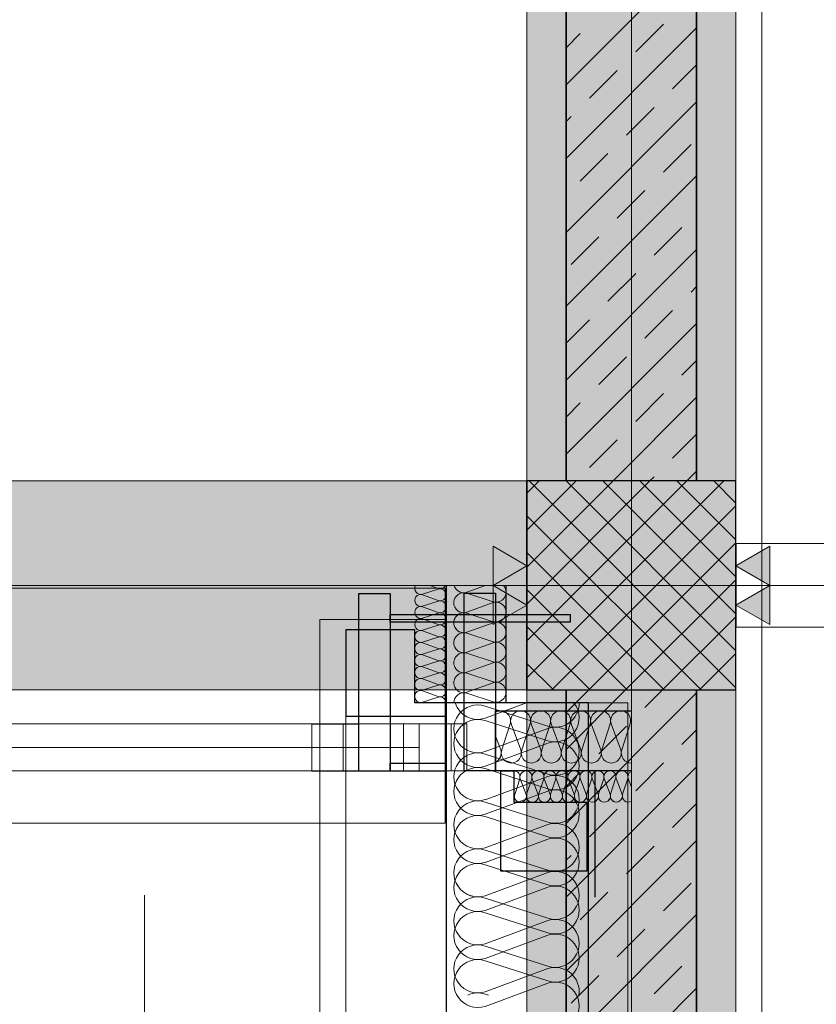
# Model space of a CAD drawing. Extents: x -420 to 300, y 62 to 1162.
# Tile 23 of 130: x -22 to 9, y 368 to 406. Entities that reach past the tile are written whole.
import ezdxf
from ezdxf.lldxf.tags import DXFTag

# ---------------------------------------------------------------- set-up
doc = ezdxf.new("R2010")
doc.units = 0
doc.layers.get('0').update_dxf_attribs({"lineweight": 35})
for name, color, linetype, lineweight, true_color in [('00_Beschriftung UZ', 3, 'Continuous', 13, 0x00ff00), ('30 -33 Aussenwände- 3 Aussenstützen', 7, 'Continuous', 50, 0x0000dd), ('30 -33 Aussenwände- 7 Fassade_ Elemente', 7, 'Continuous', 9, 0x00aacc), ('30 -34 Innenwände- 1 tragend', 7, 'Continuous', 13, 0xdd0806), ('30 -35 Decken- 1 Konstruktion-Träger- Stahlbeton', 7, 'grob-A06G9F4K8I', 13, 0x33aa00), ('70 -72 Beschriftung- 2 Beschriftung Bauteile', 7, 'Continuous', 9, 0x9999ff), ('iwb_Schraffur_ F90_feuerbestaendig', 1, 'Continuous', 13, 0xff0000), ('iwb_Schraffur_BW', 7, 'Continuous', 13, 0x7400e8)]:
    doc.layers.add(name, color=color, linetype=linetype, lineweight=lineweight, true_color=true_color)
doc.layers.add('70 -71 Achsen- 1 Gebäudeachsen', color=7, linetype='STRICHPUNKT2-A06G9F4J8I', lineweight=18)
doc.layers.add('Keine-1', color=7, linetype='Continuous', lineweight=15)
doc.layers.add('iwb_Schraffur_Unterzug', color=7, linetype='Continuous', lineweight=5, true_color=0xffffcc, plot=False)
tags = doc.linetypes.add('grob-A06G9F4K8I', pattern=[14, 3, -8, 3]).pattern_tags.tags
tags[8:9] = [DXFTag(74, 4), DXFTag(75, 0), DXFTag(340, '0'), DXFTag(46, 0.0), DXFTag(50, 0.0), DXFTag(44, 0.0), DXFTag(45, 0.0)]
tags[6:7] = [DXFTag(74, 4), DXFTag(75, 0), DXFTag(340, '0'), DXFTag(46, 0.0), DXFTag(50, 0.0), DXFTag(44, 0.0), DXFTag(45, 0.0)]
tags[4:5] = [DXFTag(74, 4), DXFTag(75, 0), DXFTag(340, '0'), DXFTag(46, 0.0), DXFTag(50, 0.0), DXFTag(44, 0.0), DXFTag(45, 0.0)]
tags = doc.linetypes.add('STRICHPUNKT2-A06G9F4J8I', pattern=[12.7, 6.35, -3.175, 0, -3.175]).pattern_tags.tags
tags[10:11] = [DXFTag(74, 4), DXFTag(75, 0), DXFTag(340, '0'), DXFTag(46, 0.0), DXFTag(50, 0.0), DXFTag(44, 0.0), DXFTag(45, 0.0)]
tags[8:9] = [DXFTag(74, 4), DXFTag(75, 0), DXFTag(340, '0'), DXFTag(46, 0.0), DXFTag(50, 0.0), DXFTag(44, 0.0), DXFTag(45, 0.0)]
tags[6:7] = [DXFTag(74, 4), DXFTag(75, 0), DXFTag(340, '0'), DXFTag(46, 0.0), DXFTag(50, 0.0), DXFTag(44, 0.0), DXFTag(45, 0.0)]
tags[4:5] = [DXFTag(74, 4), DXFTag(75, 0), DXFTag(340, '0'), DXFTag(46, 0.0), DXFTag(50, 0.0), DXFTag(44, 0.0), DXFTag(45, 0.0)]

# ---------------------------------------------------------------- blocks, each defined once
blk = doc.blocks.new('Referenz-A06G9F4L8I')
at = {"layer": '00_Beschriftung UZ', "color": 0, "linetype": 'Continuous', "lineweight": 5, "ltscale": 0.13}
blk.add_line((6.702, 227.453), (6.702, 769.453), dxfattribs=at)
at = {"layer": '30 -33 Aussenwände- 3 Aussenstützen', "color": 0, "lineweight": 9}
for p, q in [((-2.298, 387.985), (-1.829, 388.453)), ((-2.298, 386.571), (-0.415, 388.453)), ((-2.298, 385.157), (0.999, 388.453)), ((-2.298, 383.742), (2.413, 388.453)), ((-2.298, 382.328), (3.827, 388.453)), ((-2.298, 380.914), (5.242, 388.453)), ((-2.213, 388.453), (5.702, 380.538)), ((-0.799, 388.453), (5.702, 381.952)), ((0.615, 388.453), (5.702, 383.367)), ((2.03, 388.453), (5.702, 384.781)), ((3.444, 388.453), (5.702, 386.195)), ((4.858, 388.453), (5.702, 387.609)), ((-1.344, 380.453), (5.702, 387.5)), ((-2.298, 387.124), (4.373, 380.453)), ((0.07, 380.453), (5.702, 386.086)), ((-2.298, 385.71), (2.959, 380.453)), ((1.702, 385.453), (1.702, 383.453)), ((1.484, 380.453), (5.702, 384.671)), ((-2.298, 384.295), (1.544, 380.453)), ((0.702, 384.453), (2.702, 384.453)), ((2.899, 380.453), (5.702, 383.257)), ((-2.298, 382.881), (0.13, 380.453)), ((4.313, 380.453), (5.702, 381.843)), ((-2.298, 381.467), (-1.284, 380.453))]:
    blk.add_line(p, q, dxfattribs=at)
at = {"layer": '30 -33 Aussenwände- 3 Aussenstützen', "color": 0, "linetype": 'Continuous', "lineweight": -2, "ltscale": 0.25}
for p, q in [((5.702, 388.453), (-2.298, 388.453)), ((-2.298, 388.453), (-2.298, 380.453)), ((5.702, 380.453), (5.702, 388.453)), ((-2.298, 380.453), (5.702, 380.453))]:
    blk.add_line(p, q, dxfattribs=at)
at = {"layer": '30 -33 Aussenwände- 7 Fassade_ Elemente', "color": 0, "linetype": 'Continuous', "ltscale": 0.13}
for p, q in [((1.702, 383.453), (1.702, 385.453)), ((-5.695, 384.312), (-6.295, 384.12)), ((-5.695, 384.334), (-6.017, 384.454)), ((-4.598, 384.191), (-3.887, 384.453)), ((0.702, 384.453), (2.702, 384.453)), ((-6.295, 384.097), (-5.695, 383.875)), ((-5.695, 383.852), (-6.295, 383.66)), ((-4.598, 384.153), (-3.598, 383.832)), ((-6.295, 383.637), (-5.695, 383.415)), ((-3.598, 383.794), (-4.598, 383.425)), ((-10.238, 220.853), (-10.238, 383.153)), ((-10.238, 383.153), (-5.398, 383.153)), ((-5.695, 383.393), (-6.296, 383.2)), ((-6.296, 383.178), (-5.696, 382.956)), ((-5.398, 383.153), (-5.398, 379.953)), ((-4.598, 383.387), (-3.598, 383.066)), ((-5.696, 382.933), (-6.296, 382.741)), ((-6.296, 382.718), (-5.696, 382.496)), ((-3.598, 383.028), (-4.598, 382.659)), ((-5.696, 382.473), (-6.296, 382.281)), ((-4.598, 382.621), (-3.598, 382.3)), ((-5.696, 382.014), (-6.297, 381.821)), ((-6.296, 382.259), (-5.696, 382.036)), ((-3.598, 382.262), (-4.598, 381.893)), ((-6.297, 381.799), (-5.697, 381.577)), ((-5.697, 381.554), (-6.297, 381.362)), ((-4.598, 381.855), (-3.598, 381.534)), ((-6.297, 381.339), (-5.697, 381.117)), ((-3.598, 381.496), (-4.598, 381.127)), ((-5.697, 381.095), (-6.297, 380.902)), ((-6.297, 380.88), (-5.697, 380.657)), ((-4.598, 381.089), (-3.598, 380.768)), ((-5.698, 380.635), (-6.298, 380.443)), ((-6.298, 380.42), (-5.698, 380.198)), ((-3.598, 380.73), (-4.598, 380.361)), ((-5.698, 380.175), (-6.298, 379.983)), ((-4.598, 380.323), (-3.598, 380.002)), ((-5.398, 379.953), (1.562, 379.953)), ((-3.898, 379.367), (-2.311, 379.953)), ((-1.498, 379.066), (-3.898, 379.837)), ((1.562, 379.953), (0.062, 379.953)), ((0.062, 379.953), (0.062, 368.767)), ((1.562, 368.767), (1.562, 379.953)), ((1.562, 379.953), (1.562, 223.953)), ((-9.238, 224.453), (-9.238, 379.453)), ((-9.238, 379.453), (-5.398, 379.453)), ((-5.398, 379.453), (-5.398, 224.453)), ((-3.898, 379.277), (-1.498, 378.506)), ((-5.198, 379.153), (-49.664, 379.153)), ((-9.338, 379.153), (-13.984, 379.153)), ((-9.338, 377.353), (-9.338, 379.153)), ((-5.198, 377.353), (-5.198, 379.153)), ((-3.898, 378.089), (-1.498, 378.976)), ((-3.264, 378.153), (-2.942, 379.153)), ((-2.905, 379.153), (-2.535, 378.153)), ((-2.498, 378.153), (-2.176, 379.153)), ((-2.139, 379.153), (-1.769, 378.153)), ((-1.732, 378.153), (-1.41, 379.153)), ((-1.373, 379.153), (-1.003, 378.153)), ((-0.965, 378.153), (-0.644, 379.153)), ((-0.607, 379.153), (-0.237, 378.153)), ((-0.199, 378.153), (0.122, 379.153)), ((0.159, 379.153), (0.529, 378.153)), ((0.567, 378.153), (0.888, 379.153)), ((0.925, 379.153), (1.295, 378.153)), ((1.333, 378.153), (1.654, 379.153)), ((-3.301, 378.153), (-3.498, 378.685)), ((-1.498, 378.416), (-3.898, 377.528)), ((-1.498, 377.228), (-3.898, 377.999)), ((-3.898, 377.438), (-1.498, 376.667)), ((-49.664, 377.353), (-5.198, 377.353)), ((-13.984, 377.353), (-9.338, 377.353)), ((-3.898, 376.25), (-1.498, 377.138)), ((-2.576, 377.053), (-2.768, 376.453)), ((-2.331, 376.453), (-2.553, 377.053)), ((-2.116, 377.054), (-2.309, 376.453)), ((-1.871, 376.454), (-2.094, 377.054)), ((-1.657, 377.054), (-1.849, 376.454)), ((-1.412, 376.454), (-1.634, 377.054)), ((-1.197, 377.054), (-1.389, 376.454)), ((-0.952, 376.455), (-1.174, 377.054)), ((-0.737, 377.055), (-0.93, 376.455)), ((-0.493, 376.455), (-0.715, 377.055)), ((-0.278, 377.055), (-0.47, 376.455)), ((-0.033, 376.455), (-0.255, 377.055)), ((0.182, 377.055), (-0.01, 376.455)), ((0.427, 376.456), (0.204, 377.055)), ((0.642, 377.056), (0.449, 376.456)), ((0.886, 376.456), (0.664, 377.056)), ((1.101, 377.056), (0.909, 376.456)), ((1.346, 376.456), (1.124, 377.056)), ((1.561, 377.056), (1.368, 376.456)), ((1.583, 377.056), (1.703, 376.735)), ((-10.238, 368.767), (-10.238, 376.653)), ((-9.238, 368.767), (-9.238, 376.653)), ((-1.498, 376.577), (-3.898, 375.69)), ((-1.498, 375.389), (-3.898, 376.16)), ((-3.898, 375.6), (-1.498, 374.828)), ((-3.898, 374.412), (-1.498, 375.299)), ((-1.498, 374.738), (-3.898, 373.851)), ((-1.498, 373.55), (-3.898, 374.322)), ((-3.898, 373.761), (-1.498, 372.99)), ((-3.898, 372.573), (-1.498, 373.46)), ((-1.498, 372.9), (-3.898, 372.013)), ((-1.498, 371.712), (-3.898, 372.483)), ((-3.898, 371.923), (-1.498, 371.151)), ((-3.898, 370.735), (-1.498, 371.622)), ((-1.498, 371.061), (-3.898, 370.174)), ((-1.498, 369.873), (-3.898, 370.645)), ((-3.898, 370.084), (-1.498, 369.313)), ((-3.898, 368.896), (-1.498, 369.783)), ((-1.498, 369.223), (-3.898, 368.336)), ((-3.775, 368.767), (-3.898, 368.806))]:
    blk.add_line(p, q, dxfattribs=at)
at = {"layer": '30 -33 Aussenwände- 7 Fassade_ Elemente', "color": 0}
for p, q in [((-5.431, 384.353), (-49.431, 384.353)), ((-5.431, 379.153), (-5.431, 384.353)), ((-47.831, 379.153), (-7.031, 379.153)), ((-7.031, 379.153), (-7.031, 377.353)), ((-7.031, 379.153), (-5.431, 379.153)), ((-5.431, 379.153), (-5.431, 377.353)), ((-47.831, 378.253), (-7.031, 378.253)), ((-7.031, 377.353), (-47.831, 377.353)), ((-5.431, 377.353), (-7.031, 377.353)), ((-5.431, 377.353), (-5.431, 375.353)), ((-5.431, 375.353), (-49.431, 375.353))]:
    blk.add_line(p, q, dxfattribs=at)
at = {"layer": '30 -33 Aussenwände- 7 Fassade_ Elemente', "color": 0, "linetype": 'Continuous', "lineweight": -2, "ltscale": 0.25}
for p, q in [((-5.398, 384.453), (-5.398, 219.453)), ((-3.098, 379.953), (-3.098, 384.453)), ((-8.738, 377.343), (-8.738, 384.143)), ((-8.738, 384.143), (-7.538, 384.143)), ((-7.538, 384.143), (-7.538, 377.343)), ((-4.698, 384.153), (-3.498, 384.153)), ((-4.698, 377.353), (-4.698, 384.153)), ((-3.498, 384.153), (-3.498, 377.353)), ((-7.538, 383.043), (-7.538, 383.343)), ((-7.538, 383.343), (-0.638, 383.343)), ((-0.638, 383.043), (-7.538, 383.043)), ((-0.638, 383.343), (-0.638, 383.043)), ((-9.238, 382.753), (-9.238, 379.453)), ((-6.598, 382.753), (-9.238, 382.753)), ((-6.598, 379.953), (-6.598, 382.753)), ((-5.398, 379.953), (-6.598, 379.953)), ((-5.398, 379.953), (-5.398, 368.767)), ((0.062, 379.953), (-5.398, 379.953)), ((-5.398, 379.453), (-5.398, 379.953)), ((-3.498, 379.654), (1.702, 379.654)), ((-3.498, 377.353), (-3.498, 379.654)), ((0.062, 379.953), (-3.098, 379.953)), ((0.062, 223.953), (0.062, 379.953)), ((0.062, 368.767), (0.062, 379.953)), ((-9.238, 379.453), (-5.398, 379.453)), ((-7.538, 377.643), (-5.398, 377.643)), ((-7.538, 377.343), (-7.538, 377.643)), ((-5.398, 377.643), (-5.398, 377.343)), ((-7.538, 377.343), (-8.738, 377.343)), ((-5.398, 377.343), (-7.538, 377.343)), ((-3.498, 377.353), (-4.698, 377.353)), ((1.702, 377.353), (-3.498, 377.353)), ((-3.298, 377.353), (-2.798, 377.353)), ((-3.298, 373.513), (-3.298, 377.353)), ((-2.798, 377.353), (-2.798, 376.153)), ((0.302, 377.353), (0.302, 372.513)), ((-2.798, 376.153), (0.002, 376.153)), ((0.002, 376.153), (0.002, 373.513)), ((0.002, 373.513), (-3.298, 373.513))]:
    blk.add_line(p, q, dxfattribs=at)
at = {"layer": '30 -33 Aussenwände- 7 Fassade_ Elemente', "color": 0, "linetype": 'Continuous', "lineweight": 18, "ltscale": 0.18}
for p, q in [((-8.738, 379.143), (-10.538, 379.143)), ((-10.538, 379.143), (-10.538, 377.343)), ((-8.738, 377.343), (-8.738, 379.143)), ((-4.598, 379.153), (-6.431, 379.153)), ((-6.431, 379.153), (-6.431, 377.353)), ((-4.598, 377.353), (-4.598, 379.153)), ((-48.431, 378.253), (-6.431, 378.253)), ((-13.984, 378.253), (-10.538, 378.243)), ((-10.538, 377.343), (-8.738, 377.343)), ((-6.431, 377.353), (-4.598, 377.353))]:
    blk.add_line(p, q, dxfattribs=at)
at = {"layer": '30 -33 Aussenwände- 7 Fassade_ Elemente', "color": 0, "linetype": 'Continuous', "ltscale": 0.13}
for centre, major_axis, end_param in [((-6.365, 384.338), (-0.198, 0.116), 2.411197), ((-5.624, 384.553), (-0.071, -0.219), 1.434048), ((-5.624, 384.093), (0.186, 0.135), 1.254884), ((-5.624, 384.093), (0.186, -0.135), 1.254884), ((-4.715, 384.555), (-0.369, -0.102), 1.613483), ((-4.715, 383.789), (0.117, 0.364), 1.254884), ((-3.48, 384.196), (-0.117, -0.364), 2.619647), ((-6.365, 383.879), (0.071, 0.219), 3.765224), ((-6.365, 383.879), (-0.186, 0.135), 1.255075), ((-6.365, 383.879), (0.071, 0.219), 1.255075), ((-5.624, 384.093), (-0.071, -0.219), 1.254884), ((-5.625, 383.634), (0.186, 0.135), 1.254884), ((-5.625, 383.634), (-0.071, -0.219), 3.764652), ((-4.715, 383.789), (-0.31, 0.225), 1.254884), ((-3.48, 383.43), (0.31, 0.225), 1.255075), ((-3.48, 383.43), (-0.117, -0.364), 3.765224), ((-6.366, 383.419), (0.071, 0.219), 3.765224), ((-6.366, 383.419), (-0.186, 0.135), 1.255075), ((-6.366, 383.419), (0.071, 0.219), 1.255075), ((-6.365, 383.879), (-0.186, -0.135), 1.255075), ((-5.625, 383.174), (-0.071, -0.219), 3.764652), ((-5.625, 383.634), (-0.071, -0.219), 1.254884), ((-5.625, 383.174), (0.186, 0.135), 1.254884), ((-5.625, 383.634), (0.186, -0.135), 1.254884), ((-4.715, 383.023), (0.117, 0.364), 3.764652), ((-4.715, 383.789), (-0.31, -0.225), 1.254884), ((-4.715, 383.023), (0.117, 0.364), 1.254884), ((-3.48, 383.43), (0.31, -0.225), 1.255075), ((-6.366, 382.959), (0.071, 0.219), 3.765224), ((-6.366, 383.419), (-0.186, -0.135), 1.255075), ((-5.625, 383.174), (0.186, -0.135), 1.254884), ((-4.715, 383.023), (-0.31, 0.225), 1.254884), ((-3.48, 383.43), (-0.117, -0.364), 1.255075), ((-3.48, 382.664), (-0.117, -0.364), 3.765224), ((-3.48, 382.664), (0.31, 0.225), 1.255075), ((-6.367, 382.5), (0.071, 0.219), 3.765224), ((-5.625, 383.174), (-0.071, -0.219), 1.254884), ((-5.626, 382.714), (-0.071, -0.219), 3.764652), ((-4.715, 382.257), (0.117, 0.364), 3.764652), ((-4.715, 383.023), (-0.31, -0.225), 1.254884), ((-4.715, 382.257), (0.117, 0.364), 1.254884), ((-3.48, 382.664), (0.31, -0.225), 1.255075), ((-6.367, 382.04), (0.071, 0.219), 3.765224), ((-5.626, 382.255), (-0.071, -0.219), 3.764652), ((-4.715, 382.257), (-0.31, 0.225), 1.254884), ((-3.48, 382.664), (-0.117, -0.364), 1.255075), ((-3.48, 381.898), (-0.117, -0.364), 3.765224), ((-5.626, 381.795), (-0.071, -0.219), 3.764652), ((-4.715, 382.257), (-0.31, -0.225), 1.254884), ((-6.367, 381.58), (0.071, 0.219), 3.765224), ((-5.627, 381.336), (-0.071, -0.219), 3.764652), ((-4.715, 381.491), (0.117, 0.364), 3.764652), ((-3.48, 381.132), (-0.117, -0.364), 3.765224), ((-6.368, 381.121), (0.071, 0.219), 3.765224), ((-6.368, 380.661), (0.071, 0.219), 3.765224), ((-5.627, 380.876), (-0.071, -0.219), 3.764652), ((-4.715, 380.725), (0.117, 0.364), 3.764652), ((-3.48, 380.366), (-0.117, -0.364), 3.765224), ((-6.368, 380.202), (0.071, 0.219), 3.765224), ((-5.627, 380.416), (-0.071, -0.219), 3.764652), ((-5.628, 379.957), (0.23, -0.003), 1.896254), ((-4.715, 379.959), (0.117, 0.364), 1.896254), ((-4.18, 378.963), (0.282, 0.874), 3.765224), ((-4.179, 380.241), (-0.872, -0.288), 1.563745), ((-3.307, 379.271), (0.364, -0.117), 2.405647), ((-2.54, 379.271), (0.364, -0.117), 3.765224), ((-2.54, 379.271), (0.225, 0.31), 1.255075), ((-1.774, 379.271), (0.364, -0.117), 3.765224), ((-1.774, 379.271), (0.225, 0.31), 1.255075), ((-1.216, 379.94), (-0.282, -0.874), 1.896254), ((-1.216, 379.38), (-0.282, -0.874), 2.557098), ((-1.008, 379.271), (0.364, -0.117), 3.765224), ((-0.242, 379.271), (0.364, -0.117), 3.765224), ((0.524, 379.271), (0.364, -0.117), 3.765224), ((1.29, 379.271), (0.364, -0.117), 3.765224), ((-4.179, 378.403), (0.282, 0.874), 1.254884), ((-2.54, 379.271), (-0.225, 0.31), 1.255075), ((-2.54, 379.271), (0.364, -0.117), 1.255075), ((-1.774, 379.271), (-0.225, 0.31), 1.255075), ((-1.774, 379.271), (0.364, -0.117), 1.255075), ((-4.179, 378.403), (-0.744, 0.539), 1.254884), ((-1.216, 378.102), (-0.282, -0.874), 3.764652), ((-1.216, 377.541), (0.744, 0.539), 1.255075), ((-1.216, 377.541), (-0.282, -0.874), 3.765224), ((-3.665, 378.036), (0.168, -0.344), 1.428714), ((-2.899, 378.036), (-0.364, 0.117), 1.254884), ((-2.899, 378.036), (0.225, -0.31), 1.254884), ((-2.133, 378.036), (-0.364, 0.117), 3.764652), ((-2.133, 378.036), (-0.364, 0.117), 1.254884), ((-2.133, 378.036), (0.225, -0.31), 1.254884), ((-1.367, 378.036), (-0.364, 0.117), 3.764652), ((-1.367, 378.036), (-0.364, 0.117), 1.254884), ((-1.367, 378.036), (0.225, -0.31), 1.254884), ((-0.601, 378.036), (-0.364, 0.117), 3.764652), ((0.165, 378.036), (-0.364, 0.117), 3.764652), ((0.931, 378.036), (-0.364, 0.117), 3.764652), ((1.697, 378.036), (-0.364, 0.117), 1.896254), ((-4.18, 377.125), (0.282, 0.874), 3.765224), ((-4.179, 378.403), (-0.744, -0.539), 1.254884), ((-1.216, 377.541), (0.744, -0.539), 1.255075), ((-4.179, 376.564), (0.282, 0.874), 3.764652), ((-4.179, 376.564), (0.282, 0.874), 1.254884), ((-2.899, 378.036), (-0.225, -0.31), 1.254884), ((-2.133, 378.036), (-0.225, -0.31), 1.254884), ((-1.367, 378.036), (-0.225, -0.31), 1.254884), ((-4.179, 376.564), (-0.744, 0.539), 1.254884), ((-2.795, 377.123), (0.219, -0.07), 1.896254), ((-2.335, 377.124), (0.219, -0.07), 3.764652), ((-1.875, 377.124), (0.219, -0.07), 3.764652), ((-1.416, 377.125), (0.219, -0.07), 3.764652), ((-1.216, 376.263), (-0.282, -0.874), 3.764652), ((-0.956, 377.125), (0.219, -0.07), 3.764652), ((-0.496, 377.125), (0.219, -0.07), 3.764652), ((-0.037, 377.126), (0.219, -0.07), 3.764652), ((0.423, 377.126), (0.219, -0.07), 3.764652), ((0.423, 377.126), (-0.135, 0.186), 1.254884), ((0.423, 377.126), (0.135, 0.186), 1.254884), ((0.423, 377.126), (0.219, -0.07), 1.254884), ((0.883, 377.126), (0.219, -0.07), 3.764652), ((0.883, 377.126), (-0.135, 0.186), 1.254884), ((0.883, 377.126), (0.135, 0.186), 1.254884), ((0.883, 377.126), (0.219, -0.07), 1.254884), ((1.342, 377.127), (-0.135, 0.186), 1.254884), ((1.342, 377.127), (0.135, 0.186), 1.254884), ((1.342, 377.127), (0.219, -0.07), 1.254884), ((1.802, 377.127), (-0.1, 0.207), 1.434048), ((-1.216, 377.541), (-0.282, -0.874), 1.255075), ((-1.216, 375.703), (-0.282, -0.874), 3.765224), ((-1.216, 375.703), (0.744, 0.539), 1.255075), ((-4.18, 375.286), (0.282, 0.874), 3.765224), ((-2.55, 376.383), (-0.219, 0.07), 3.765224), ((-2.09, 376.383), (-0.219, 0.07), 3.765224), ((-1.63, 376.384), (-0.219, 0.07), 3.765224), ((-1.171, 376.384), (-0.219, 0.07), 3.765224), ((-0.711, 376.384), (-0.219, 0.07), 3.765224), ((-0.251, 376.385), (-0.219, 0.07), 3.765224), ((0.208, 376.385), (-0.219, 0.07), 3.765224), ((0.668, 376.385), (-0.219, 0.07), 1.255075), ((0.668, 376.385), (-0.219, 0.07), 3.765224), ((0.668, 376.385), (0.135, -0.186), 1.255075), ((1.127, 376.386), (-0.219, 0.07), 3.765224), ((1.127, 376.386), (-0.219, 0.07), 1.255075), ((1.127, 376.386), (0.135, -0.186), 1.255075), ((1.587, 376.386), (-0.219, 0.07), 2.411197), ((-4.179, 376.564), (-0.744, -0.539), 1.254884), ((-1.216, 375.703), (0.744, -0.539), 1.255075), ((0.668, 376.385), (-0.135, -0.186), 1.255075), ((1.127, 376.386), (-0.135, -0.186), 1.255075), ((-4.179, 374.726), (0.282, 0.874), 3.764652), ((-4.179, 374.726), (0.282, 0.874), 1.254884), ((-4.179, 374.726), (-0.744, 0.539), 1.254884), ((-1.216, 374.425), (-0.282, -0.874), 3.764652), ((-1.216, 374.425), (0.744, 0.539), 1.254884), ((-1.216, 375.703), (-0.282, -0.874), 1.255075), ((-1.216, 373.864), (-0.282, -0.874), 3.765224), ((-1.216, 374.425), (0.744, -0.539), 1.254884), ((-4.18, 373.448), (0.282, 0.874), 3.765224), ((-4.18, 373.448), (0.282, 0.874), 1.255075), ((-4.179, 374.726), (-0.744, -0.539), 1.254884), ((-4.18, 373.448), (-0.744, 0.539), 1.255075), ((-4.179, 372.887), (0.282, 0.874), 3.764652), ((-1.216, 374.425), (-0.282, -0.874), 1.254884), ((-1.216, 372.586), (0.744, 0.539), 1.254884), ((-1.216, 372.586), (-0.282, -0.874), 3.764652), ((-4.18, 373.448), (-0.744, -0.539), 1.255075), ((-1.216, 372.026), (-0.282, -0.874), 3.765224), ((-1.216, 372.586), (0.744, -0.539), 1.254884), ((-4.18, 371.609), (0.282, 0.874), 3.765224), ((-4.18, 371.609), (0.282, 0.874), 1.255075), ((-4.18, 371.609), (-0.744, 0.539), 1.255075), ((-4.179, 371.048), (0.282, 0.874), 3.764652), ((-1.216, 372.586), (-0.282, -0.874), 1.254884), ((-1.216, 370.748), (0.744, 0.539), 1.254884), ((-4.18, 371.609), (-0.744, -0.539), 1.255075), ((-1.216, 370.187), (-0.282, -0.874), 3.765224), ((-1.216, 370.748), (0.744, -0.539), 1.254884), ((-4.18, 369.77), (0.282, 0.874), 1.255075), ((-4.18, 369.77), (-0.744, 0.539), 1.255075), ((-4.179, 369.21), (0.282, 0.874), 3.764652), ((-1.216, 370.748), (-0.282, -0.874), 1.254884), ((-1.216, 368.909), (0.907, -0.142), 2.037834), ((-4.18, 369.77), (-0.744, -0.539), 1.255075), ((-1.216, 368.349), (-0.282, -0.874), 3.765224), ((-4.18, 367.932), (0.282, 0.874), 0.741779)]:
    blk.add_ellipse(centre, major_axis=major_axis, ratio=1, start_param=0, end_param=end_param, dxfattribs=at)
at = {"layer": '30 -34 Innenwände- 1 tragend', "color": 0, "linetype": 'Continuous', "ltscale": 0.13}
for p, q in [((-0.798, 545.453), (-0.798, 388.453)), ((4.202, 545.453), (4.202, 388.453)), ((-0.798, 388.453), (4.202, 388.453)), ((-0.798, 227.453), (-0.798, 380.453)), ((4.202, 380.453), (-0.798, 380.453)), ((4.202, 227.453), (4.202, 380.453))]:
    blk.add_line(p, q, dxfattribs=at)
at = {"layer": '30 -34 Innenwände- 1 tragend', "color": 0, "lineweight": 35}
for p, q in [((-0.798, 545.453), (-0.798, 388.453)), ((4.202, 545.453), (4.202, 388.453)), ((-0.798, 227.453), (-0.798, 380.453)), ((4.202, 227.453), (4.202, 380.453))]:
    blk.add_line(p, q, dxfattribs=at)
at = {"layer": '30 -34 Innenwände- 1 tragend', "color": 0, "lineweight": 9}
for p, q in [((-0.798, 403.627), (4.202, 408.627)), ((-0.798, 403.627), (4.202, 408.627)), ((-0.798, 400.799), (4.202, 405.799)), ((-0.798, 400.799), (4.202, 405.799)), ((1.868, 404.879), (2.929, 405.939)), ((1.868, 404.879), (2.929, 405.939)), ((-0.798, 405.041), (-0.253, 405.586)), ((-0.798, 405.041), (-0.253, 405.586)), ((0.1, 403.111), (1.161, 404.171)), ((0.1, 403.111), (1.161, 404.171)), ((3.282, 403.464), (4.202, 404.384)), ((3.282, 403.464), (4.202, 404.384)), ((-0.798, 397.97), (4.202, 402.97)), ((-0.798, 397.97), (4.202, 402.97)), ((1.514, 401.697), (2.575, 402.757)), ((1.514, 401.697), (2.575, 402.757)), ((-0.798, 402.213), (-0.607, 402.404)), ((-0.798, 402.213), (-0.607, 402.404)), ((2.929, 400.282), (3.989, 401.343)), ((2.929, 400.282), (3.989, 401.343)), ((-0.253, 399.929), (0.807, 400.989)), ((-0.253, 399.929), (0.807, 400.989)), ((-0.798, 395.142), (4.202, 400.142)), ((-0.798, 395.142), (4.202, 400.142)), ((1.161, 398.515), (2.221, 399.575)), ((1.161, 398.515), (2.221, 399.575)), ((2.575, 397.1), (3.636, 398.161)), ((2.575, 397.1), (3.636, 398.161)), ((-0.607, 396.747), (0.454, 397.808)), ((-0.607, 396.747), (0.454, 397.808)), ((-0.798, 392.313), (4.202, 397.313)), ((-0.798, 392.313), (4.202, 397.313)), ((0.807, 395.333), (1.868, 396.393)), ((0.807, 395.333), (1.868, 396.393)), ((3.989, 395.686), (4.202, 395.899)), ((3.989, 395.686), (4.202, 395.899)), ((2.221, 393.918), (3.282, 394.979)), ((2.221, 393.918), (3.282, 394.979)), ((-0.798, 393.728), (0.1, 394.626)), ((-0.798, 393.728), (0.1, 394.626)), ((-0.798, 389.485), (4.202, 394.485)), ((-0.798, 389.485), (4.202, 394.485)), ((0.454, 392.151), (1.514, 393.211)), ((0.454, 392.151), (1.514, 393.211)), ((3.636, 392.504), (4.202, 393.071)), ((3.636, 392.504), (4.202, 393.071)), ((1.868, 390.736), (2.929, 391.797)), ((1.868, 390.736), (2.929, 391.797)), ((-0.798, 390.899), (-0.253, 391.444)), ((-0.798, 390.899), (-0.253, 391.444)), ((0.999, 388.453), (4.202, 391.657)), ((0.999, 388.453), (4.202, 391.657)), ((3.282, 389.322), (4.202, 390.242)), ((3.282, 389.322), (4.202, 390.242)), ((0.1, 388.969), (1.161, 390.029)), ((0.1, 388.969), (1.161, 390.029)), ((3.827, 388.453), (4.202, 388.828)), ((3.827, 388.453), (4.202, 388.828)), ((2.413, 388.453), (2.575, 388.615)), ((2.413, 388.453), (2.575, 388.615)), ((-0.798, 378.171), (1.484, 380.453)), ((-0.798, 379.586), (0.07, 380.453)), ((-0.798, 378.171), (1.484, 380.453)), ((-0.798, 379.586), (0.07, 380.453)), ((2.221, 379.776), (2.899, 380.453)), ((2.221, 379.776), (2.899, 380.453)), ((-0.798, 375.343), (4.202, 380.343)), ((-0.798, 375.343), (4.202, 380.343)), ((0.454, 378.009), (1.514, 379.069)), ((0.454, 378.009), (1.514, 379.069)), ((3.636, 378.362), (4.202, 378.929)), ((3.636, 378.362), (4.202, 378.929)), ((-0.798, 372.514), (4.202, 377.514)), ((-0.798, 372.514), (4.202, 377.514)), ((1.868, 376.594), (2.929, 377.655)), ((1.868, 376.594), (2.929, 377.655)), ((-0.798, 376.757), (-0.253, 377.301)), ((-0.798, 376.757), (-0.253, 377.301)), ((0.1, 374.827), (1.161, 375.887)), ((0.1, 374.827), (1.161, 375.887)), ((3.282, 375.18), (4.202, 376.1)), ((3.282, 375.18), (4.202, 376.1)), ((-0.798, 369.686), (4.202, 374.686)), ((-0.798, 369.686), (4.202, 374.686)), ((1.514, 373.412), (2.575, 374.473)), ((1.514, 373.412), (2.575, 374.473)), ((-0.798, 373.929), (-0.607, 374.119)), ((-0.798, 373.929), (-0.607, 374.119)), ((2.929, 371.998), (3.989, 373.059)), ((2.929, 371.998), (3.989, 373.059)), ((-0.253, 371.645), (0.807, 372.705)), ((-0.253, 371.645), (0.807, 372.705)), ((-0.798, 366.858), (4.202, 371.858)), ((-0.798, 366.858), (4.202, 371.858)), ((1.161, 370.23), (2.221, 371.291)), ((1.161, 370.23), (2.221, 371.291)), ((2.575, 368.816), (3.636, 369.877)), ((2.575, 368.816), (3.636, 369.877)), ((-0.607, 368.463), (0.454, 369.523)), ((-0.607, 368.463), (0.454, 369.523)), ((-0.798, 364.029), (4.202, 369.029)), ((-0.798, 364.029), (4.202, 369.029))]:
    blk.add_line(p, q, dxfattribs=at)
at = {"layer": '30 -35 Decken- 1 Konstruktion-Träger- Stahlbeton', "color": 0}
for p, q in [((-2.298, 227.453), (-2.298, 770.453)), ((5.702, 227.453), (5.702, 770.453)), ((-298.298, 388.453), (-2.298, 388.453)), ((5.702, 386.053), (76.501, 386.053)), ((5.702, 382.853), (76.501, 382.853)), ((-298.298, 380.453), (-2.298, 380.453))]:
    blk.add_line(p, q, dxfattribs=at)
at = {"layer": '30 -35 Decken- 1 Konstruktion-Träger- Stahlbeton', "color": 0, "linetype": 'Continuous', "lineweight": 35, "ltscale": 0.35}
for p, q in [((-2.298, 388.453), (-2.298, 380.453)), ((5.702, 386.053), (5.702, 382.853))]:
    blk.add_line(p, q, dxfattribs=at)
at = {"layer": '70 -71 Achsen- 1 Gebäudeachsen', "color": 0, "linetype": 'STRICHPUNKT2-A06G9F4J8I', "ltscale": 0.18}
for p, q in [((1.702, 1084.393), (1.702, 84.953)), ((-387.238, 384.453), (76.501, 384.453))]:
    blk.add_line(p, q, dxfattribs=at)
at = {"layer": '70 -72 Beschriftung- 2 Beschriftung Bauteile', "color": 0}
for p, q in [((-3.597, 385.953), (-2.298, 385.203)), ((-3.597, 384.453), (-3.597, 385.953)), ((5.702, 385.203), (7.001, 385.953)), ((7.001, 385.953), (7.001, 384.453)), ((-2.298, 385.203), (-3.597, 384.453)), ((7.001, 384.453), (5.702, 385.203)), ((-3.597, 384.453), (-2.298, 383.703)), ((-3.597, 382.953), (-3.597, 384.453)), ((5.702, 383.703), (7.001, 384.453)), ((7.001, 384.453), (7.001, 382.953)), ((-2.298, 383.703), (-3.597, 382.953)), ((7.001, 382.953), (5.702, 383.703))]:
    blk.add_line(p, q, dxfattribs=at)
at = {"layer": '70 -72 Beschriftung- 2 Beschriftung Bauteile', "color": 0, "lineweight": 0}
for points in [[(-3.597, 384.453), (-3.597, 385.953), (-2.298, 385.203)], [(7.001, 384.453), (5.702, 385.203), (7.001, 385.953)], [(-3.597, 382.953), (-3.597, 384.453), (-2.298, 383.703)], [(7.001, 382.953), (5.702, 383.703), (7.001, 384.453)]]:
    blk.add_solid(points, dxfattribs=at)
at = {"layer": 'Keine-1', "color": 0}
blk.add_line((-16.95, 335.853), (-16.95, 372.592), dxfattribs=at)
blk = doc.blocks.new('Referenz-A06G9F4N8I')
at = {"layer": 'iwb_Schraffur_Unterzug', "linetype": 'Continuous', "ltscale": 0.13}
blk.add_hatch(color=256, dxfattribs=at).paths.add_polyline_path([(-298.298, 384.453), (-298.298, 388.453), (-2.298, 388.453), (-2.298, 380.453), (-298.298, 380.453)])
at = {"layer": 'iwb_Schraffur_ F90_feuerbestaendig', "linetype": 'Continuous', "ltscale": 0.13}
blk.add_solid([(-0.796, 384.453), (4.204, 384.453), (-0.796, 212.353), (4.204, 212.353)], dxfattribs=at)
at = {"layer": 'iwb_Schraffur_BW', "linetype": 'Continuous', "ltscale": 0.13}
blk.add_solid([(4.204, 778.453), (4.204, 384.453), (-0.796, 778.453), (-0.796, 384.453)], dxfattribs=at)
at = {"layer": 'iwb_Schraffur_Unterzug', "linetype": 'Continuous', "ltscale": 0.13}
blk.add_solid([(-2.298, 227.453), (-2.298, 830.453), (5.702, 227.453), (5.702, 830.453)], dxfattribs=at)

msp = doc.modelspace()

# ---------------------------------------------------------------- block references
at = {"color": 8, "lineweight": 25, "ltscale": 0.25, "true_color": 0x808080}
for name in ['Referenz-A06G9F4L8I', 'Referenz-A06G9F4N8I']:
    msp.add_blockref(name, (0, 0), dxfattribs=at)

doc.saveas('drawing.dxf')
